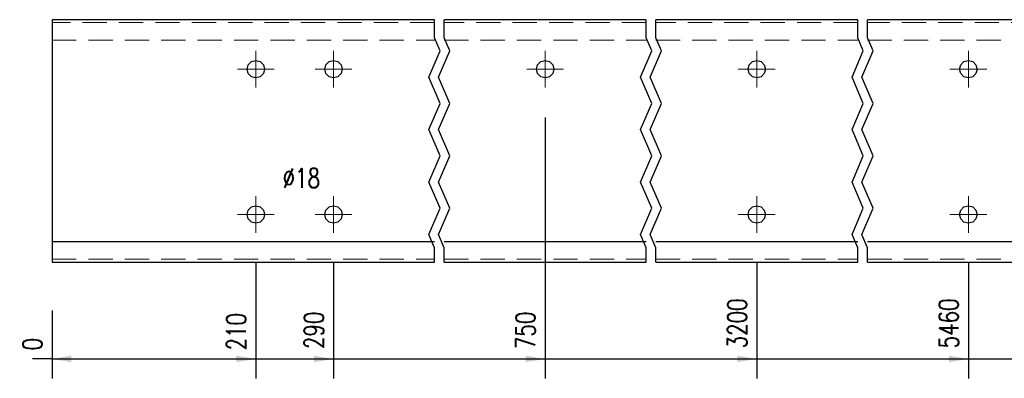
# Model space of a CAD drawing. Header units: millimetres. Extents: x -129 to 775, y 10833 to 11484.
# Tile 33 of 38: x 302 to 404, y 11255 to 11292. Entities that reach past the tile are written whole.
import ezdxf

# ---------------------------------------------------------------- set-up
doc = ezdxf.new("R2010")
doc.units = ezdxf.units.MM
doc.header["$LTSCALE"] = 10
doc.linetypes.add('HIDDEN', pattern=[0.375, 0.25, -0.125])
doc.linetypes.add('MITTE', pattern=[2, 1.25, -0.25, 0.25, -0.25])
doc.layers.get('Defpoints').update_dxf_attribs({"color": 1})
for name, color, linetype, lineweight in [('PS_Bolt', 4, 'Continuous', 13), ('PS_DIM', 4, 'Continuous', 13), ('PS_Hidden', 2, 'HIDDEN', 9), ('PS_Mid', 5, 'MITTE', 15), ('PS_Shape', 161, 'Continuous', 30), ('PS_SOLID', 7, 'Continuous', 30)]:
    doc.layers.add(name, color=color, linetype=linetype, lineweight=lineweight)
doc.styles.add('simplex', font='simplex.shx', dxfattribs={"width": 0.75})
doc.dimstyles.new('1_10_GŁ_DS1-LS10', dxfattribs={"dimtxt": 2, "dimasz": 2, "dimexe": 2, "dimexo": 5, "dimgap": 1, "dimtad": 1, "dimjust": 4, "dimdec": 0, "dimlfac": 10, "dimtxsty": 'simplex', "dimblk1": 'NONE', "dimsah": 1, "dimcen": 2, "dimclrd": 256, "dimclre": 256, "dimclrt": 3, "dimadec": 1, "dimazin": 0, "dimtfac": 1, "dimtdec": 0, "dimtmove": 2, "dimatfit": 3, "dimfxl": 1, "dimarcsym": 0})

# ---------------------------------------------------------------- blocks, each defined once
blk = doc.blocks.new('*D200')
at = {"layer": 'Defpoints', "color": 0, "transparency": 16777216}
for p in [(305.82, 11266.85), (305.82, 11266.85), (305.82, 11256.85)]:
    blk.add_point(p, dxfattribs=at)
at = {"layer": 'PS_DIM', "lineweight": -2, "transparency": 16777216}
for p, q in [((305.82, 11261.85), (305.82, 11254.85)), ((305.82, 11261.85), (305.82, 11254.85)), ((305.82, 11256.85), (303.82, 11256.85)), ((305.82, 11256.85), (305.82, 11256.85)), ((307.82, 11256.85), (309.82, 11256.85))]:
    blk.add_line(p, q, dxfattribs=at)
at = {"layer": 'PS_DIM', "transparency": 16777216}
blk.add_solid([(307.82, 11257.19), (307.82, 11256.52), (305.82, 11256.85)], dxfattribs=at)
at = {"layer": 'PS_DIM', "color": 3, "transparency": 16777216, "insert": (303.8, 11258.37), "char_height": 2, "attachment_point": 5, "rotation": 90, "style": 'simplex'}
blk.add_mtext('0', dxfattribs=at)
blk = doc.blocks.new('_None')
blk = doc.blocks.new('*D201')
at = {"layer": 'Defpoints', "color": 0, "transparency": 16777216}
for p in [(326.82, 11271.75), (305.82, 11266.85), (326.82, 11256.85)]:
    blk.add_point(p, dxfattribs=at)
at = {"layer": 'PS_DIM', "lineweight": -2, "transparency": 16777216}
for p, q in [((326.82, 11266.75), (326.82, 11254.85)), ((305.82, 11261.85), (305.82, 11254.85)), ((305.82, 11256.85), (324.82, 11256.85))]:
    blk.add_line(p, q, dxfattribs=at)
at = {"layer": 'PS_DIM', "transparency": 16777216}
blk.add_solid([(324.82, 11257.19), (324.82, 11256.52), (326.82, 11256.85)], dxfattribs=at)
at = {"layer": 'PS_DIM', "color": 3, "transparency": 16777216, "insert": (324.8, 11259.66), "char_height": 2, "attachment_point": 5, "rotation": 90, "style": 'simplex'}
blk.add_mtext('210', dxfattribs=at)
blk = doc.blocks.new('*D202')
at = {"layer": 'Defpoints', "color": 0, "transparency": 16777216}
for p in [(334.82, 11271.75), (305.82, 11266.85), (334.82, 11256.85)]:
    blk.add_point(p, dxfattribs=at)
at = {"layer": 'PS_DIM', "lineweight": -2, "transparency": 16777216}
for p, q in [((334.82, 11266.75), (334.82, 11254.85)), ((305.82, 11261.85), (305.82, 11254.85)), ((305.82, 11256.85), (332.82, 11256.85))]:
    blk.add_line(p, q, dxfattribs=at)
at = {"layer": 'PS_DIM', "transparency": 16777216}
blk.add_solid([(332.82, 11257.19), (332.82, 11256.52), (334.82, 11256.85)], dxfattribs=at)
at = {"layer": 'PS_DIM', "color": 3, "transparency": 16777216, "insert": (332.8, 11259.8), "char_height": 2, "attachment_point": 5, "rotation": 90, "style": 'simplex'}
blk.add_mtext('290', dxfattribs=at)
blk = doc.blocks.new('*D203')
at = {"layer": 'Defpoints', "color": 0, "transparency": 16777216}
for p in [(356.62, 11286.75), (305.82, 11266.85), (356.62, 11256.85)]:
    blk.add_point(p, dxfattribs=at)
at = {"layer": 'PS_DIM', "lineweight": -2, "transparency": 16777216}
for p, q in [((356.62, 11281.75), (356.62, 11254.85)), ((305.82, 11261.85), (305.82, 11254.85)), ((305.82, 11256.85), (354.62, 11256.85))]:
    blk.add_line(p, q, dxfattribs=at)
at = {"layer": 'PS_DIM', "transparency": 16777216}
blk.add_solid([(354.62, 11257.19), (354.62, 11256.52), (356.62, 11256.85)], dxfattribs=at)
at = {"layer": 'PS_DIM', "color": 3, "transparency": 16777216, "insert": (354.6, 11259.8), "char_height": 2, "attachment_point": 5, "rotation": 90, "style": 'simplex'}
blk.add_mtext('750', dxfattribs=at)
blk = doc.blocks.new('*D204')
at = {"layer": 'Defpoints', "color": 0, "transparency": 16777216}
for p in [(378.42, 11271.75), (305.82, 11266.85), (378.42, 11256.85)]:
    blk.add_point(p, dxfattribs=at)
at = {"layer": 'PS_DIM', "lineweight": -2, "transparency": 16777216}
for p, q in [((378.42, 11266.75), (378.42, 11254.85)), ((305.82, 11261.85), (305.82, 11254.85)), ((305.82, 11256.85), (376.42, 11256.85))]:
    blk.add_line(p, q, dxfattribs=at)
at = {"layer": 'PS_DIM', "transparency": 16777216}
blk.add_solid([(376.42, 11257.19), (376.42, 11256.52), (378.42, 11256.85)], dxfattribs=at)
at = {"layer": 'PS_DIM', "color": 3, "transparency": 16777216, "insert": (376.4, 11260.52), "char_height": 2, "attachment_point": 5, "rotation": 90, "style": 'simplex'}
blk.add_mtext('3200', dxfattribs=at)
blk = doc.blocks.new('*D205')
at = {"layer": 'Defpoints', "color": 0, "transparency": 16777216}
for p in [(400.22, 11271.75), (305.82, 11266.85), (400.22, 11256.85)]:
    blk.add_point(p, dxfattribs=at)
at = {"layer": 'PS_DIM', "lineweight": -2, "transparency": 16777216}
for p, q in [((400.22, 11266.75), (400.22, 11254.85)), ((305.82, 11261.85), (305.82, 11254.85)), ((305.82, 11256.85), (398.22, 11256.85))]:
    blk.add_line(p, q, dxfattribs=at)
at = {"layer": 'PS_DIM', "transparency": 16777216}
blk.add_solid([(398.22, 11257.19), (398.22, 11256.52), (400.22, 11256.85)], dxfattribs=at)
at = {"layer": 'PS_DIM', "color": 3, "transparency": 16777216, "insert": (398.2, 11260.52), "char_height": 2, "attachment_point": 5, "rotation": 90, "style": 'simplex'}
blk.add_mtext('5460', dxfattribs=at)
blk = doc.blocks.new('*D206')
at = {"layer": 'Defpoints', "color": 0, "transparency": 16777216}
for p in [(419.22, 11286.75), (305.82, 11266.85), (419.22, 11256.85)]:
    blk.add_point(p, dxfattribs=at)
at = {"layer": 'PS_DIM', "lineweight": -2, "transparency": 16777216}
for p, q in [((419.22, 11281.75), (419.22, 11254.85)), ((305.82, 11261.85), (305.82, 11254.85)), ((305.82, 11256.85), (417.22, 11256.85))]:
    blk.add_line(p, q, dxfattribs=at)
at = {"layer": 'PS_DIM', "transparency": 16777216}
blk.add_solid([(417.22, 11257.19), (417.22, 11256.52), (419.22, 11256.85)], dxfattribs=at)
at = {"layer": 'PS_DIM', "color": 3, "transparency": 16777216, "insert": (417.2, 11260.52), "char_height": 2, "attachment_point": 5, "rotation": 90, "style": 'simplex'}
blk.add_mtext('5650', dxfattribs=at)
blk = doc.blocks.new('*D207')
at = {"layer": 'Defpoints', "color": 0, "transparency": 16777216}
for p in [(441.02, 11271.75), (305.82, 11266.85), (441.02, 11256.85)]:
    blk.add_point(p, dxfattribs=at)
at = {"layer": 'PS_DIM', "lineweight": -2, "transparency": 16777216}
for p, q in [((441.02, 11266.75), (441.02, 11254.85)), ((305.82, 11261.85), (305.82, 11254.85)), ((305.82, 11256.85), (439.02, 11256.85))]:
    blk.add_line(p, q, dxfattribs=at)
at = {"layer": 'PS_DIM', "transparency": 16777216}
blk.add_solid([(439.02, 11257.19), (439.02, 11256.52), (441.02, 11256.85)], dxfattribs=at)
at = {"layer": 'PS_DIM', "color": 3, "transparency": 16777216, "insert": (439, 11260.23), "char_height": 2, "attachment_point": 5, "rotation": 90, "style": 'simplex'}
blk.add_mtext('6110', dxfattribs=at)
blk = doc.blocks.new('*D208')
at = {"layer": 'Defpoints', "color": 0, "transparency": 16777216}
for p in [(449.02, 11271.75), (305.82, 11266.85), (449.02, 11256.85)]:
    blk.add_point(p, dxfattribs=at)
at = {"layer": 'PS_DIM', "lineweight": -2, "transparency": 16777216}
for p, q in [((449.02, 11266.75), (449.02, 11254.85)), ((305.82, 11261.85), (305.82, 11254.85)), ((305.82, 11256.85), (447.02, 11256.85))]:
    blk.add_line(p, q, dxfattribs=at)
at = {"layer": 'PS_DIM', "transparency": 16777216}
blk.add_solid([(447.02, 11257.19), (447.02, 11256.52), (449.02, 11256.85)], dxfattribs=at)
at = {"layer": 'PS_DIM', "color": 3, "transparency": 16777216, "insert": (447, 11260.37), "char_height": 2, "attachment_point": 5, "rotation": 90, "style": 'simplex'}
blk.add_mtext('6190', dxfattribs=at)
blk = doc.blocks.new('*D209')
at = {"layer": 'Defpoints', "color": 0, "transparency": 16777216}
for p in [(470.82, 11286.75), (305.82, 11266.85), (470.82, 11256.85)]:
    blk.add_point(p, dxfattribs=at)
at = {"layer": 'PS_DIM', "lineweight": -2, "transparency": 16777216}
for p, q in [((470.82, 11281.75), (470.82, 11254.85)), ((305.82, 11261.85), (305.82, 11254.85)), ((305.82, 11256.85), (468.82, 11256.85))]:
    blk.add_line(p, q, dxfattribs=at)
at = {"layer": 'PS_DIM', "transparency": 16777216}
blk.add_solid([(468.82, 11257.19), (468.82, 11256.52), (470.82, 11256.85)], dxfattribs=at)
at = {"layer": 'PS_DIM', "color": 3, "transparency": 16777216, "insert": (468.8, 11260.52), "char_height": 2, "attachment_point": 5, "rotation": 90, "style": 'simplex'}
blk.add_mtext('6650', dxfattribs=at)
blk = doc.blocks.new('*D210')
at = {"layer": 'Defpoints', "color": 0, "transparency": 16777216}
for p in [(492.62, 11271.75), (305.82, 11266.85), (492.62, 11256.85)]:
    blk.add_point(p, dxfattribs=at)
at = {"layer": 'PS_DIM', "lineweight": -2, "transparency": 16777216}
for p, q in [((492.62, 11266.75), (492.62, 11254.85)), ((305.82, 11261.85), (305.82, 11254.85)), ((305.82, 11256.85), (490.62, 11256.85))]:
    blk.add_line(p, q, dxfattribs=at)
at = {"layer": 'PS_DIM', "transparency": 16777216}
blk.add_solid([(490.62, 11257.19), (490.62, 11256.52), (492.62, 11256.85)], dxfattribs=at)
at = {"layer": 'PS_DIM', "color": 3, "transparency": 16777216, "insert": (490.6, 11260.52), "char_height": 2, "attachment_point": 5, "rotation": 90, "style": 'simplex'}
blk.add_mtext('7000', dxfattribs=at)
blk = doc.blocks.new('*D211')
at = {"layer": 'Defpoints', "color": 0, "transparency": 16777216}
for p in [(305.82, 11266.85), (495.62, 11266.85), (495.62, 11256.85)]:
    blk.add_point(p, dxfattribs=at)
at = {"layer": 'PS_DIM', "lineweight": -2, "transparency": 16777216}
for p, q in [((305.82, 11261.85), (305.82, 11254.85)), ((495.62, 11261.85), (495.62, 11254.85)), ((305.82, 11256.85), (303.82, 11256.85)), ((305.82, 11256.85), (495.62, 11256.85)), ((497.62, 11256.85), (499.62, 11256.85))]:
    blk.add_line(p, q, dxfattribs=at)
at = {"layer": 'PS_DIM', "transparency": 16777216}
blk.add_solid([(497.62, 11257.19), (497.62, 11256.52), (495.62, 11256.85)], dxfattribs=at)
at = {"layer": 'PS_DIM', "color": 3, "transparency": 16777216, "insert": (494.12, 11260.49), "char_height": 2, "attachment_point": 5, "rotation": 90, "style": 'simplex'}
blk.add_mtext('7030', dxfattribs=at)
blk = doc.blocks.new('*X509')
at = {"color": 3, "linetype": 'Continuous'}
blk.add_line((400.22, 11271.75), (400.22, 11271.75), dxfattribs=at)
blk.add_line((400.22, 11271.75), (400.22, 11271.75), dxfattribs=at)
blk.add_line((400.22, 11271.75), (400.22, 11271.75), dxfattribs=at)
blk.add_line((400.22, 11271.75), (400.22, 11271.75), dxfattribs=at)
blk.add_line((400.22, 11271.75), (400.22, 11271.75), dxfattribs=at)
blk = doc.blocks.new('*X510')
at = {"color": 3, "linetype": 'Continuous'}
blk.add_line((326.82, 11271.75), (326.82, 11271.75), dxfattribs=at)
blk.add_line((326.82, 11271.75), (326.82, 11271.75), dxfattribs=at)
blk.add_line((326.82, 11271.75), (326.82, 11271.75), dxfattribs=at)
blk.add_line((326.82, 11271.75), (326.82, 11271.75), dxfattribs=at)
blk.add_line((326.82, 11271.75), (326.82, 11271.75), dxfattribs=at)
blk = doc.blocks.new('*X511')
at = {"color": 3, "linetype": 'Continuous'}
blk.add_line((400.22, 11286.75), (400.22, 11286.75), dxfattribs=at)
blk.add_line((400.22, 11286.75), (400.22, 11286.75), dxfattribs=at)
blk.add_line((400.22, 11286.75), (400.22, 11286.75), dxfattribs=at)
blk.add_line((400.22, 11286.75), (400.22, 11286.75), dxfattribs=at)
blk.add_line((400.22, 11286.75), (400.22, 11286.75), dxfattribs=at)
blk = doc.blocks.new('*X512')
at = {"color": 1}
for p, q in [((345.22, 11289.99), (345.22, 11291.85)), ((346.22, 11289.99), (346.22, 11291.85)), ((367.02, 11289.99), (367.02, 11291.85)), ((368.02, 11289.99), (368.02, 11291.85)), ((388.82, 11289.99), (388.82, 11291.85)), ((389.82, 11289.99), (389.82, 11291.85)), ((345.8, 11288.64), (345.22, 11289.99)), ((346.8, 11288.64), (346.22, 11289.99)), ((367.6, 11288.64), (367.02, 11289.99)), ((368.6, 11288.64), (368.02, 11289.99)), ((389.4, 11288.64), (388.82, 11289.99)), ((390.4, 11288.64), (389.82, 11289.99)), ((344.65, 11285.93), (345.8, 11288.64)), ((345.65, 11285.93), (346.8, 11288.64)), ((366.45, 11285.93), (367.6, 11288.64)), ((367.45, 11285.93), (368.6, 11288.64)), ((388.25, 11285.93), (389.4, 11288.64)), ((389.25, 11285.93), (390.4, 11288.64)), ((345.8, 11283.22), (344.65, 11285.93)), ((346.8, 11283.22), (345.65, 11285.93)), ((367.6, 11283.22), (366.45, 11285.93)), ((368.6, 11283.22), (367.45, 11285.93)), ((389.4, 11283.22), (388.25, 11285.93)), ((390.4, 11283.22), (389.25, 11285.93)), ((344.65, 11280.51), (345.8, 11283.22)), ((345.65, 11280.51), (346.8, 11283.22)), ((366.45, 11280.51), (367.6, 11283.22)), ((367.45, 11280.51), (368.6, 11283.22)), ((388.25, 11280.51), (389.4, 11283.22)), ((389.25, 11280.51), (390.4, 11283.22)), ((345.8, 11277.8), (344.65, 11280.51)), ((346.8, 11277.8), (345.65, 11280.51)), ((367.6, 11277.8), (366.45, 11280.51)), ((368.6, 11277.8), (367.45, 11280.51)), ((389.4, 11277.8), (388.25, 11280.51)), ((390.4, 11277.8), (389.25, 11280.51)), ((344.65, 11275.1), (345.8, 11277.8)), ((345.65, 11275.1), (346.8, 11277.8)), ((366.45, 11275.1), (367.6, 11277.8)), ((367.45, 11275.1), (368.6, 11277.8)), ((388.25, 11275.1), (389.4, 11277.8)), ((389.25, 11275.1), (390.4, 11277.8)), ((345.8, 11272.39), (344.65, 11275.1)), ((346.8, 11272.39), (345.65, 11275.1)), ((367.6, 11272.39), (366.45, 11275.1)), ((368.6, 11272.39), (367.45, 11275.1)), ((389.4, 11272.39), (388.25, 11275.1)), ((390.4, 11272.39), (389.25, 11275.1)), ((344.65, 11269.68), (345.8, 11272.39)), ((345.65, 11269.68), (346.8, 11272.39)), ((366.45, 11269.68), (367.6, 11272.39)), ((367.45, 11269.68), (368.6, 11272.39)), ((388.25, 11269.68), (389.4, 11272.39)), ((389.25, 11269.68), (390.4, 11272.39)), ((345.22, 11268.32), (344.65, 11269.68)), ((346.22, 11268.32), (345.65, 11269.68)), ((367.02, 11268.32), (366.45, 11269.68)), ((368.02, 11268.32), (367.45, 11269.68)), ((388.82, 11268.32), (388.25, 11269.68)), ((389.82, 11268.32), (389.25, 11269.68)), ((345.22, 11266.85), (345.22, 11268.32)), ((346.22, 11266.85), (346.22, 11268.32)), ((367.02, 11266.85), (367.02, 11268.32)), ((368.02, 11266.85), (368.02, 11268.32)), ((388.82, 11266.85), (388.82, 11268.32)), ((389.82, 11266.85), (389.82, 11268.32))]:
    blk.add_line(p, q, dxfattribs=at)
at = {"layer": 'PS_Hidden', "color": 2, "linetype": 'HIDDEN'}
for p, q in [((345.22, 11291.55), (305.82, 11291.55)), ((367.02, 11291.55), (346.22, 11291.55)), ((388.82, 11291.55), (368.02, 11291.55)), ((429.62, 11291.55), (389.82, 11291.55)), ((305.82, 11289.75), (345.22, 11289.75)), ((346.22, 11289.75), (367.02, 11289.75)), ((368.02, 11289.75), (388.82, 11289.75)), ((389.82, 11289.75), (429.62, 11289.75)), ((305.82, 11267.15), (345.22, 11267.15)), ((346.22, 11267.15), (367.02, 11267.15)), ((368.02, 11267.15), (388.82, 11267.15)), ((389.82, 11267.15), (429.62, 11267.15))]:
    blk.add_line(p, q, dxfattribs=at)
at = {"layer": 'PS_Mid', "color": 5, "linetype": 'MITTE'}
for p, q in [((326.82, 11288.65), (326.82, 11284.85)), ((334.82, 11288.65), (334.82, 11284.85)), ((356.62, 11288.65), (356.62, 11284.85)), ((378.42, 11288.65), (378.42, 11284.85)), ((400.22, 11288.65), (400.22, 11284.85)), ((328.72, 11286.75), (324.92, 11286.75)), ((336.72, 11286.75), (332.92, 11286.75)), ((358.52, 11286.75), (354.72, 11286.75)), ((380.32, 11286.75), (376.52, 11286.75)), ((402.12, 11286.75), (398.32, 11286.75)), ((326.82, 11273.65), (326.82, 11269.85)), ((334.82, 11273.65), (334.82, 11269.85)), ((378.42, 11273.65), (378.42, 11269.85)), ((400.22, 11273.65), (400.22, 11269.85)), ((328.72, 11271.75), (324.92, 11271.75)), ((336.72, 11271.75), (332.92, 11271.75)), ((380.32, 11271.75), (376.52, 11271.75)), ((402.12, 11271.75), (398.32, 11271.75))]:
    blk.add_line(p, q, dxfattribs=at)
at = {"layer": 'PS_SOLID', "color": 7, "linetype": 'Continuous'}
for p, q in [((326.82, 11291.85), (305.82, 11291.85)), ((305.82, 11291.85), (305.82, 11268.95)), ((334.82, 11291.85), (326.82, 11291.85)), ((345.22, 11291.85), (334.82, 11291.85)), ((356.62, 11291.85), (346.22, 11291.85)), ((367.02, 11291.85), (356.62, 11291.85)), ((378.42, 11291.85), (368.02, 11291.85)), ((388.82, 11291.85), (378.42, 11291.85)), ((400.22, 11291.85), (389.82, 11291.85)), ((419.22, 11291.85), (400.22, 11291.85)), ((326.04, 11287.2), (326.37, 11287.53)), ((326.37, 11287.53), (326.82, 11287.65)), ((326.82, 11287.65), (327.27, 11287.53)), ((327.27, 11287.53), (327.6, 11287.2)), ((334.04, 11287.2), (334.37, 11287.53)), ((334.37, 11287.53), (334.82, 11287.65)), ((334.82, 11287.65), (335.27, 11287.53)), ((335.27, 11287.53), (335.6, 11287.2)), ((355.84, 11287.2), (356.17, 11287.53)), ((356.17, 11287.53), (356.62, 11287.65)), ((356.62, 11287.65), (357.07, 11287.53)), ((357.07, 11287.53), (357.4, 11287.2)), ((377.64, 11287.2), (377.97, 11287.53)), ((377.97, 11287.53), (378.42, 11287.65)), ((378.42, 11287.65), (378.87, 11287.53)), ((378.87, 11287.53), (379.2, 11287.2)), ((399.44, 11287.2), (399.77, 11287.53)), ((399.77, 11287.53), (400.22, 11287.65)), ((400.22, 11287.65), (400.67, 11287.53)), ((400.67, 11287.53), (401, 11287.2)), ((325.92, 11286.75), (326.04, 11287.2)), ((326.04, 11286.3), (325.92, 11286.75)), ((327.6, 11287.2), (327.72, 11286.75)), ((327.72, 11286.75), (327.6, 11286.3)), ((333.92, 11286.75), (334.04, 11287.2)), ((334.04, 11286.3), (333.92, 11286.75)), ((335.6, 11287.2), (335.72, 11286.75)), ((335.72, 11286.75), (335.6, 11286.3)), ((355.72, 11286.75), (355.84, 11287.2)), ((355.84, 11286.3), (355.72, 11286.75)), ((357.4, 11287.2), (357.52, 11286.75)), ((357.52, 11286.75), (357.4, 11286.3)), ((377.52, 11286.75), (377.64, 11287.2)), ((377.64, 11286.3), (377.52, 11286.75)), ((379.2, 11287.2), (379.32, 11286.75)), ((379.32, 11286.75), (379.2, 11286.3)), ((399.32, 11286.75), (399.44, 11287.2)), ((399.44, 11286.3), (399.32, 11286.75)), ((401, 11287.2), (401.12, 11286.75)), ((401.12, 11286.75), (401, 11286.3)), ((326.37, 11285.97), (326.04, 11286.3)), ((326.82, 11285.85), (326.37, 11285.97)), ((327.27, 11285.97), (326.82, 11285.85)), ((327.6, 11286.3), (327.27, 11285.97)), ((334.37, 11285.97), (334.04, 11286.3)), ((334.82, 11285.85), (334.37, 11285.97)), ((335.27, 11285.97), (334.82, 11285.85)), ((335.6, 11286.3), (335.27, 11285.97)), ((356.17, 11285.97), (355.84, 11286.3)), ((356.62, 11285.85), (356.17, 11285.97)), ((357.07, 11285.97), (356.62, 11285.85)), ((357.4, 11286.3), (357.07, 11285.97)), ((377.97, 11285.97), (377.64, 11286.3)), ((378.42, 11285.85), (377.97, 11285.97)), ((378.87, 11285.97), (378.42, 11285.85)), ((379.2, 11286.3), (378.87, 11285.97)), ((399.77, 11285.97), (399.44, 11286.3)), ((400.22, 11285.85), (399.77, 11285.97)), ((400.67, 11285.97), (400.22, 11285.85)), ((401, 11286.3), (400.67, 11285.97)), ((325.92, 11271.75), (326.04, 11272.2)), ((326.04, 11272.2), (326.37, 11272.53)), ((326.37, 11272.53), (326.82, 11272.65)), ((326.82, 11272.65), (327.27, 11272.53)), ((327.27, 11272.53), (327.6, 11272.2)), ((327.6, 11272.2), (327.72, 11271.75)), ((333.92, 11271.75), (334.04, 11272.2)), ((334.04, 11272.2), (334.37, 11272.53)), ((334.37, 11272.53), (334.82, 11272.65)), ((334.82, 11272.65), (335.27, 11272.53)), ((335.27, 11272.53), (335.6, 11272.2)), ((335.6, 11272.2), (335.72, 11271.75)), ((377.52, 11271.75), (377.64, 11272.2)), ((377.64, 11272.2), (377.97, 11272.53)), ((377.97, 11272.53), (378.42, 11272.65)), ((378.42, 11272.65), (378.87, 11272.53)), ((378.87, 11272.53), (379.2, 11272.2)), ((379.2, 11272.2), (379.32, 11271.75)), ((399.32, 11271.75), (399.44, 11272.2)), ((399.44, 11272.2), (399.77, 11272.53)), ((399.77, 11272.53), (400.22, 11272.65)), ((400.22, 11272.65), (400.67, 11272.53)), ((400.67, 11272.53), (401, 11272.2)), ((401, 11272.2), (401.12, 11271.75)), ((326.04, 11271.3), (325.92, 11271.75)), ((326.37, 11270.97), (326.04, 11271.3)), ((327.6, 11271.3), (327.27, 11270.97)), ((327.72, 11271.75), (327.6, 11271.3)), ((334.04, 11271.3), (333.92, 11271.75)), ((334.37, 11270.97), (334.04, 11271.3)), ((335.6, 11271.3), (335.27, 11270.97)), ((335.72, 11271.75), (335.6, 11271.3)), ((377.64, 11271.3), (377.52, 11271.75)), ((377.97, 11270.97), (377.64, 11271.3)), ((379.2, 11271.3), (378.87, 11270.97)), ((379.32, 11271.75), (379.2, 11271.3)), ((399.44, 11271.3), (399.32, 11271.75)), ((399.77, 11270.97), (399.44, 11271.3)), ((401, 11271.3), (400.67, 11270.97)), ((401.12, 11271.75), (401, 11271.3)), ((326.82, 11270.85), (326.37, 11270.97)), ((327.27, 11270.97), (326.82, 11270.85)), ((334.82, 11270.85), (334.37, 11270.97)), ((335.27, 11270.97), (334.82, 11270.85)), ((378.42, 11270.85), (377.97, 11270.97)), ((378.87, 11270.97), (378.42, 11270.85)), ((400.22, 11270.85), (399.77, 11270.97)), ((400.67, 11270.97), (400.22, 11270.85)), ((345.22, 11268.95), (305.82, 11268.95)), ((305.82, 11268.95), (305.82, 11266.85)), ((367.02, 11268.95), (346.22, 11268.95)), ((388.82, 11268.95), (368.02, 11268.95)), ((429.62, 11268.95), (389.82, 11268.95)), ((305.82, 11266.85), (345.22, 11266.85)), ((346.22, 11266.85), (367.02, 11266.85)), ((368.02, 11266.85), (388.82, 11266.85)), ((389.82, 11266.85), (429.62, 11266.85))]:
    blk.add_line(p, q, dxfattribs=at)
blk = doc.blocks.new('*X513')
at = {"color": 3, "linetype": 'Continuous'}
blk.add_line((326.82, 11286.75), (326.82, 11286.75), dxfattribs=at)
blk.add_line((326.82, 11286.75), (326.82, 11286.75), dxfattribs=at)
blk.add_line((326.82, 11286.75), (326.82, 11286.75), dxfattribs=at)
blk.add_line((326.82, 11286.75), (326.82, 11286.75), dxfattribs=at)
blk.add_line((326.82, 11286.75), (326.82, 11286.75), dxfattribs=at)
blk = doc.blocks.new('*X514')
at = {"color": 3, "linetype": 'Continuous'}
blk.add_line((334.82, 11286.75), (334.82, 11286.75), dxfattribs=at)
blk.add_line((334.82, 11286.75), (334.82, 11286.75), dxfattribs=at)
blk.add_line((334.82, 11286.75), (334.82, 11286.75), dxfattribs=at)
blk.add_line((334.82, 11286.75), (334.82, 11286.75), dxfattribs=at)
blk.add_line((334.82, 11286.75), (334.82, 11286.75), dxfattribs=at)
blk = doc.blocks.new('*X516')
at = {"color": 3, "linetype": 'Continuous'}
blk.add_line((334.82, 11271.75), (334.82, 11271.75), dxfattribs=at)
blk.add_line((334.82, 11271.75), (334.82, 11271.75), dxfattribs=at)
blk.add_line((334.82, 11271.75), (334.82, 11271.75), dxfattribs=at)
blk.add_line((334.82, 11271.75), (334.82, 11271.75), dxfattribs=at)
blk.add_line((334.82, 11271.75), (334.82, 11271.75), dxfattribs=at)

msp = doc.modelspace()

# ---------------------------------------------------------------- block references
at = {"layer": 'PS_Bolt', "color": 3}
for name in ['*X513', '*X514', '*X511', '*X510', '*X516', '*X509']:
    msp.add_blockref(name, (0, 0), dxfattribs=at)
at = {"layer": 'PS_Shape', "color": 2}
msp.add_blockref('*X512', (0, 0), dxfattribs=at)

# ---------------------------------------------------------------- texts
at = {"layer": 'PS_DIM', "insert": (329.58, 11274.51), "char_height": 2, "attachment_point": 7, "style": 'simplex'}
msp.add_mtext('\\A1;%%c18', dxfattribs=at)

# ---------------------------------------------------------------- dimensions: what is measured, and where the dimension line sits
at = {"layer": 'PS_DIM'}
for base, p2, text, picture, middle in [((356.62, 11256.85), (356.62, 11286.75), '750', '*D203', (354.6, 11259.8)), ((419.22, 11256.85), (419.22, 11286.75), '5650', '*D206', (417.2, 11260.52)), ((470.82, 11256.85), (470.82, 11286.75), '6650', '*D209', (468.8, 11260.52)), ((378.42, 11256.85), (378.42, 11271.75), '3200', '*D204', (376.4, 11260.52)), ((400.22, 11256.85), (400.22, 11271.75), '5460', '*D205', (398.2, 11260.52)), ((441.02, 11256.85), (441.02, 11271.75), '6110', '*D207', (439, 11260.23)), ((449.02, 11256.85), (449.02, 11271.75), '6190', '*D208', (447, 11260.37)), ((492.62, 11256.85), (492.62, 11271.75), '7000', '*D210', (490.6, 11260.52)), ((495.62, 11256.85), (495.62, 11266.85), '7030', '*D211', (494.12, 11260.49))]:
    dim = msp.add_linear_dim(base=base, p1=(305.82, 11266.85), p2=p2, text=text, dimstyle='1_10_GŁ_DS1-LS10', dxfattribs=at)
    dim.commit()
    dim.dimension.update_dxf_attribs({"geometry": picture, "text_midpoint": middle, "dimtype": 128, "text_rotation": 90})
for base, p1, p2, picture, middle in [((326.82, 11256.85), (305.82, 11266.85), (326.82, 11271.75), '*D201', (324.8, 11259.66)), ((334.82, 11256.85), (305.82, 11266.85), (334.82, 11271.75), '*D202', (332.8, 11259.8)), ((305.8239, 11256.8522), (305.8238, 11266.8522), (305.8239, 11266.8522), '*D200', (303.8039, 11258.3722))]:
    dim = msp.add_linear_dim(base=base, p1=p1, p2=p2, dimstyle='1_10_GŁ_DS1-LS10', dxfattribs=at)
    dim.commit()
    dim.dimension.update_dxf_attribs({"geometry": picture, "text_midpoint": middle, "dimtype": 128, "text_rotation": 90})

doc.saveas('drawing.dxf')
